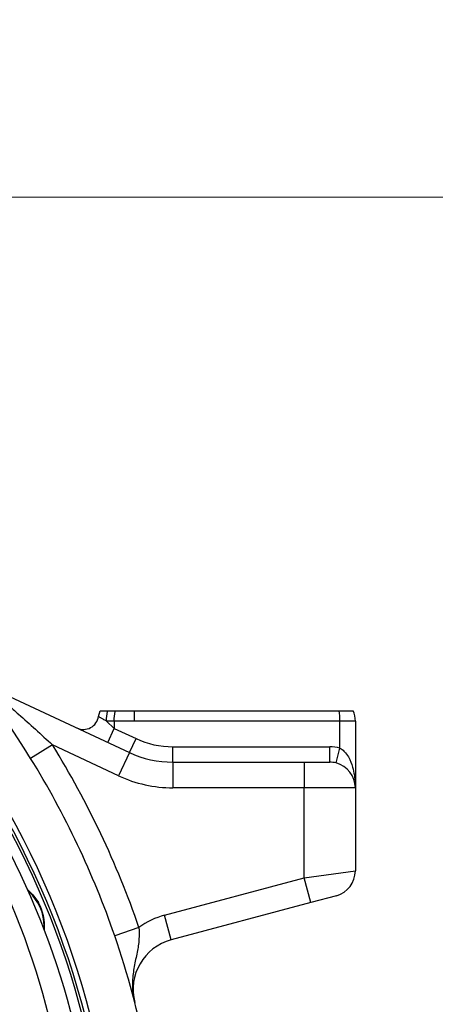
# Model space of a CAD drawing. Header units: millimetres. Extents: x -7 to 844, y 0 to 594.
# Tile 43 of 135: x 292 to 298, y 299 to 314. Entities that reach past the tile are written whole.
import ezdxf

# ---------------------------------------------------------------- set-up
doc = ezdxf.new("R2010")
doc.units = ezdxf.units.MM
doc.styles.add('SLDTEXTSTYLE2', font='HYSWLONGFANGSONG.TTF', dxfattribs={"bigfont": 'bigfont'})
doc.styles.add('SLDTEXTSTYLE3', font='HYSWLONGFANGSONG.TTF')
doc.dimstyles.new('SLDDIMSTYLE13', dxfattribs={"dimtxt": 9.875366, "dimasz": 4.884615, "dimexe": 0, "dimexo": 0.0625, "dimgap": 2.468842, "dimtad": 0, "dimtih": 1, "dimtoh": 1, "dimlfac": 5, "dimrnd": 1e-09, "dimzin": 12, "dimdsep": 46, "dimtxsty": 'SLDTEXTSTYLE3', "dimblk1": 'NONE', "dimblk2": 'NONE', "dimsah": 1, "dimcen": 0, "dimadec": 0, "dimazin": 3, "dimtfac": 1, "dimtdec": 3, "dimtofl": 0, "dimtmove": 0, "dimatfit": 3, "dimldrblk": 'NONE', "dimfxl": 1, "dimfrac": 2, "dimtolj": 1, "dimtzin": 12, "dimarcsym": 0})
doc.dimstyles.new('SLDDIMSTYLE14', dxfattribs={"dimtxt": 9.875366, "dimasz": 4.884615, "dimexe": 0, "dimexo": 0.0625, "dimgap": 2.468842, "dimtad": 0, "dimtih": 1, "dimtoh": 1, "dimlfac": 5, "dimrnd": 1e-09, "dimzin": 12, "dimdsep": 46, "dimtxsty": 'SLDTEXTSTYLE3', "dimblk1": 'NONE', "dimblk2": 'NONE', "dimsah": 1, "dimcen": 0, "dimadec": 0, "dimazin": 3, "dimtfac": 1, "dimtdec": 3, "dimtmove": 0, "dimatfit": 3, "dimldrblk": 'NONE', "dimfxl": 1, "dimfrac": 2, "dimtolj": 1, "dimtzin": 12, "dimarcsym": 0})
doc.dimstyles.new('SLDDIMSTYLE15', dxfattribs={"dimtxt": 9.875366, "dimasz": 4.884615, "dimexe": 0, "dimexo": 0.0625, "dimgap": 2.468842, "dimtad": 0, "dimtih": 1, "dimtoh": 1, "dimlfac": 5, "dimrnd": 1e-09, "dimzin": 12, "dimdsep": 46, "dimtxsty": 'SLDTEXTSTYLE3', "dimblk1": 'NONE', "dimblk2": 'NONE', "dimsah": 1, "dimcen": 0, "dimadec": 0, "dimazin": 3, "dimtfac": 1, "dimtdec": 3, "dimtmove": 0, "dimatfit": 3, "dimldrblk": 'NONE', "dimfxl": 1, "dimfrac": 2, "dimtolj": 1, "dimtzin": 12, "dimarcsym": 0})
doc.dimstyles.new('SLDDIMSTYLE2', dxfattribs={"dimtxt": 8.4646, "dimasz": 4.884615, "dimexe": 0, "dimexo": 0.0625, "dimgap": 2.11615, "dimtad": 2, "dimlfac": 13, "dimrnd": 1e-09, "dimzin": 12, "dimdsep": 46, "dimtxsty": 'SLDTEXTSTYLE3', "dimsah": 1, "dimcen": 0.09, "dimadec": 0, "dimazin": 3, "dimtfac": 1, "dimtdec": 3, "dimtofl": 0, "dimtmove": 0, "dimatfit": 3, "dimfxl": 1, "dimfrac": 2, "dimtolj": 1, "dimtzin": 12, "dimarcsym": 0})
doc.dimstyles.new('SLDDIMSTYLE8', dxfattribs={"dimtxt": 9.875366, "dimasz": 4.884615, "dimexe": 0, "dimexo": 0.0625, "dimgap": 2.468842, "dimtad": 0, "dimtih": 1, "dimtoh": 1, "dimlfac": 3, "dimrnd": 1e-09, "dimzin": 12, "dimdsep": 46, "dimtxsty": 'SLDTEXTSTYLE3', "dimblk1": 'NONE', "dimblk2": 'NONE', "dimsah": 1, "dimcen": 0, "dimadec": 0, "dimazin": 3, "dimtol": 1, "dimtp": 0.015, "dimtfac": 1, "dimtdec": 3, "dimtmove": 0, "dimatfit": 3, "dimldrblk": 'NONE', "dimfxl": 1, "dimfrac": 2, "dimtolj": 1, "dimtzin": 12, "dimarcsym": 0})

# ---------------------------------------------------------------- blocks, each defined once
blk = doc.blocks.new('_D_11')
at = {"color": 7, "linetype": 'Continuous', "lineweight": 18}
for p, q in [((280.678, 300.759), (280.678, 341.625)), ((304.139, 165.644), (304.139, 341.625)), ((304.139, 340.625), (280.678, 340.625))]:
    blk.add_line(p, q, dxfattribs=at)
for points in [[(280.678, 340.625), (285.562, 339.873), (285.562, 341.376)], [(304.139, 340.625), (299.255, 341.376), (299.255, 339.873)]]:
    blk.add_solid(points, dxfattribs=at)
at = {"color": 7, "linetype": 'Continuous', "lineweight": 18, "insert": (286.852, 350.857), "char_height": 7.9375, "attachment_point": 1, "style": 'SLDTEXTSTYLE3'}
blk.add_mtext('305', dxfattribs=at)
blk = doc.blocks.new('_D_14')
at = {"color": 7, "linetype": 'Continuous', "lineweight": 18}
for p, q in [((270.947, 324.028), (409.462, 324.028)), ((408.462, 324.028), (408.462, 310.952)), ((258.193, 310.952), (409.462, 310.952))]:
    blk.add_line(p, q, dxfattribs=at)
for points in [[(408.462, 324.028), (407.71, 319.144), (409.213, 319.144)], [(408.462, 310.952), (409.213, 315.836), (407.71, 315.836)]]:
    blk.add_solid(points, dxfattribs=at)
at = {"color": 7, "linetype": 'Continuous', "lineweight": 18, "insert": (398.23, 311.934), "char_height": 7.9375, "attachment_point": 1, "rotation": 90, "style": 'SLDTEXTSTYLE3'}
blk.add_mtext('170', dxfattribs=at)
blk = doc.blocks.new('_D_15')
at = {"color": 7, "linetype": 'Continuous', "lineweight": 18}
for p, q in [((258.193, 310.952), (409.462, 310.952)), ((408.462, 310.952), (408.462, 295.567)), ((285.87, 295.567), (409.462, 295.567))]:
    blk.add_line(p, q, dxfattribs=at)
for points in [[(408.462, 310.952), (407.71, 306.067), (409.213, 306.067)], [(408.462, 295.567), (409.213, 300.452), (407.71, 300.452)]]:
    blk.add_solid(points, dxfattribs=at)
at = {"color": 7, "linetype": 'Continuous', "lineweight": 18, "insert": (398.23, 297.703), "char_height": 7.9375, "attachment_point": 1, "rotation": 90, "style": 'SLDTEXTSTYLE3'}
blk.add_mtext('200', dxfattribs=at)
blk = doc.blocks.new('_D_28')
at = {"color": 7, "linetype": 'Continuous', "lineweight": 18}
blk.add_line((754.604, 285.289), (748.254, 285.289), dxfattribs=at)
at = {"color": 7, "linetype": 'Continuous', "lineweight": 18, "char_height": 9.2604, "attachment_point": 1}
for s, insert, style in [('10H7深15', (669.173, 320.457), 'SLDTEXTSTYLE2'), ('%%c', (657.557, 320.457), 'SLDTEXTSTYLE3'), ('Depth 15', (665.328, 308.23), 'SLDTEXTSTYLE3')]:
    blk.add_mtext(s, dxfattribs=dict(at, insert=insert, style=style))
blk = doc.blocks.new('_None')
blk = doc.blocks.new('_D_45')
at = {"color": 7, "linetype": 'Continuous', "lineweight": 18}
blk.add_line((521.285, 333.673), (471.743, 333.673), dxfattribs=at)
at = {"color": 7, "linetype": 'Continuous', "lineweight": 18, "char_height": 9.2604, "attachment_point": 1}
for s, insert, style in [('H8通', (502.411, 345.611), 'SLDTEXTSTYLE2'), ('%%c', (482.152, 345.611), 'SLDTEXTSTYLE3'), ('2-', (471.743, 345.611), 'SLDTEXTSTYLE3'), ('30', (493.768, 345.611), 'SLDTEXTSTYLE3')]:
    blk.add_mtext(s, dxfattribs=dict(at, insert=insert, style=style))
blk = doc.blocks.new('_D_46')
at = {"color": 7, "linetype": 'Continuous', "lineweight": 18}
blk.add_line((688.896, 334.435), (722.792, 334.435), dxfattribs=at)
at = {"color": 7, "linetype": 'Continuous', "lineweight": 18, "attachment_point": 1}
for s, insert, char_height, style in [('通', (714.149, 346.373), 9.26, 'SLDTEXTSTYLE2'), ('8-', (690.483, 346.373), 9.2604, 'SLDTEXTSTYLE3'), ('M20', (700.893, 346.373), 9.2604, 'SLDTEXTSTYLE3')]:
    blk.add_mtext(s, dxfattribs=dict(at, insert=insert, char_height=char_height, style=style))
blk = doc.blocks.new('_D_55')
at = {"color": 7, "linetype": 'Continuous', "lineweight": 18}
blk.add_line((512.91, 531.632), (472.011, 531.632), dxfattribs=at)
at = {"color": 7, "linetype": 'Continuous', "lineweight": 18, "attachment_point": 1}
for s, insert, char_height, style in [('通', (502.68, 543.569), 9.26, 'SLDTEXTSTYLE2'), ('%%c', (482.421, 543.569), 9.2604, 'SLDTEXTSTYLE3'), ('8-', (472.011, 543.569), 9.2604, 'SLDTEXTSTYLE3'), ('22', (494.037, 543.569), 9.2604, 'SLDTEXTSTYLE3')]:
    blk.add_mtext(s, dxfattribs=dict(at, insert=insert, char_height=char_height, style=style))

msp = doc.modelspace()

# ---------------------------------------------------------------- linework, layer by layer
at = {"color": 7, "linetype": 'Continuous', "lineweight": 25}
for p, q in [((291.49126, 303.545387), (293.445467, 302.634126)), ((292.982483, 303.174659), (293.004909, 303.259215)), ((293.517991, 303.259215), (296.58789, 303.259215)), ((293.098524, 303.105369), (293.216119, 302.995698)), ((293.517991, 303.105369), (293.216119, 303.105369)), ((293.216119, 303.105369), (293.216119, 302.995698)), ((296.600734, 303.105369), (293.517991, 303.105369)), ((296.600734, 302.701212), (296.600734, 303.105369)), ((296.831503, 303.105369), (296.600734, 303.105369)), ((296.831503, 303.105369), (296.831503, 302.105369)), ((293.118591, 302.786551), (293.216119, 302.995698)), ((293.216119, 302.995698), (293.542994, 302.843274)), ((292.290301, 302.748413), (291.963184, 302.546117)), ((293.282921, 302.285546), (292.290301, 302.748413)), ((293.445467, 302.634126), (293.542994, 302.843274)), ((294.095649, 302.489984), (294.095649, 302.720753)), ((294.095649, 302.720753), (296.446888, 302.720753)), ((296.446888, 302.489984), (296.446888, 302.720753)), ((293.445467, 302.634126), (293.282921, 302.285546)), ((296.543042, 302.477771), (296.600734, 302.701212)), ((294.095649, 302.489984), (294.095649, 302.105369)), ((294.095649, 302.489984), (296.062273, 302.489984)), ((296.062273, 302.489984), (296.446888, 302.489984)), ((296.062273, 302.489984), (296.062273, 302.105369)), ((296.062273, 302.105369), (294.095649, 302.105369)), ((296.831503, 302.105369), (296.062273, 302.105369)), ((296.062273, 300.758976), (296.062273, 302.105369)), ((296.831503, 302.105369), (296.831503, 300.862033)), ((296.062273, 300.758976), (296.831503, 300.862033)), ((293.969827, 300.198306), (296.062273, 300.758976)), ((296.161818, 300.387466), (296.062273, 300.758976)), ((296.161818, 300.387466), (294.069372, 299.826796)), ((296.546434, 300.490523), (296.161818, 300.387466)), ((294.069372, 299.826796), (293.969827, 300.198306)), ((293.586748, 300.014703), (293.223112, 299.889413))]:
    msp.add_line(p, q, dxfattribs=at)
at = {"color": 7, "linetype": 'Continuous', "lineweight": 25, "flags": 128}
msp.add_lwpolyline([(291.919993, 300.575816), (291.997648, 300.501), (292.079575, 300.387378)], dxfattribs=at)
at = {"color": 8, "linetype": 'Continuous', "lineweight": 25, "flags": 128}
msp.add_lwpolyline([(292.072913, 300.383533), (291.991895, 300.495893), (291.927148, 300.559726)], dxfattribs=at)
at = {"color": 7, "linetype": 'Continuous', "lineweight": 18}
for centre, radius, start, end in [((280.677657, 210.182292), 183.538462, 30, 171.45435339), ((354.464036, 253.210041), 98.135872, 20.78106045, 194.20803626)]:
    msp.add_arc(centre, radius, start, end, dxfattribs=at)
at = {"color": 7, "linetype": 'Continuous', "lineweight": 25}
for centre, radius, start, end in [((280.677657, 295.566907), 13.269231, 31.7335268, 81.666917), ((280.677657, 295.566907), 12.576923, 3.5520066, 38.1039525), ((280.677657, 295.566907), 12.5, 3.700718, 37.6119107), ((292.75458, 303.210917), 0.230769, 245, 350.9602605), ((296.446888, 303.105369), 0.384615, 0, 23.5781785), ((280.677657, 295.566907), 12.461538, 3.814083, 37.4176142), ((280.677657, 295.566907), 13.653846, 19.0112662, 31.7335268), ((294.095649, 304.028446), 1.307692, 245, 270), ((296.446888, 302.105369), 0.615385, 75.5224878, 90), ((294.095649, 304.028446), 1.538462, 245, 270), ((280.677657, 295.759215), 11.923077, 340.4140163, 34.5862989), ((280.677657, 295.566907), 12.307692, 340.4140163, 34.5862989), ((280.677657, 295.566907), 13.269231, 19.0112662, 31.7335268), ((296.446888, 302.105369), 0.384615, 75.5224878, 90), ((296.446888, 302.105369), 0.384615, 0, 75.5224878), ((294.095649, 304.028446), 1.923077, 245, 270), ((296.446888, 300.862033), 0.384615, 285, 0), ((291.479941, 300.04136), 0.692308, 354.4668035, 29.9870421), ((294.268464, 299.083777), 1.153846, 105, 126.2152606), ((280.677657, 295.566907), 13.269231, 3.3233577, 19.0112662), ((294.268464, 299.083777), 0.769231, 105, 194.5080914)]:
    msp.add_arc(centre, radius, start, end, dxfattribs=at)
at = {"color": 8, "linetype": 'Continuous', "lineweight": 25}
msp.add_arc((291.479941, 300.04136), 0.684615, 355.785128, 29.9870421, dxfattribs=at)
at = {"color": 7, "linetype": 'Continuous', "lineweight": 25}
msp.add_ellipse((296.446888, 303.105369), major_axis=(0, 0.384615), ratio=0.4, start_param=4.71238898, end_param=5.123905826, dxfattribs=at)
for points, knots in [([(291.461713, 303.482023), (291.514306, 303.437735), (291.619983, 303.348748), (291.812803, 303.181996), (292.037532, 302.982932), (292.205834, 302.826781), (292.290301, 302.748413)], [0, 0, 0, 0, 0.192671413, 0.387137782, 0.692421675, 1, 1, 1, 1]), ([(293.098524, 303.105369), (293.081694, 303.114263), (293.049427, 303.131315), (293.012446, 303.1524), (292.987079, 303.168856), (292.984003, 303.172739), (292.982483, 303.174659)], [0, 0, 0, 0, 0.264383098, 0.506871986, 0.756284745, 1, 1, 1, 1]), ([(293.004909, 303.259215), (293.007411, 303.259215), (293.012035, 303.259215), (293.050301, 303.259215), (293.088358, 303.259215), (293.113596, 303.259215), (293.118857, 303.259215)], [0, 0, 0, 0, 0.331101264, 0.611774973, 0.919078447, 1, 1, 1, 1]), ([(293.098524, 303.105369), (293.101484, 303.153858), (293.104717, 303.206819), (293.117756, 303.255135), (293.118857, 303.259215)], [0, 0, 0, 0, 0.915570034, 1, 1, 1, 1]), ([(293.118857, 303.259215), (293.128256, 303.259215), (293.147054, 303.259215), (293.18475, 303.259215), (293.21345, 303.259215), (293.231517, 303.259215)], [0, 0, 0, 0, 0.270327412, 0.540648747, 1, 1, 1, 1]), ([(293.216119, 303.105369), (293.21836, 303.153858), (293.220809, 303.206819), (293.230684, 303.255135), (293.231517, 303.259215)], [0, 0, 0, 0, 0.915570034, 1, 1, 1, 1]), ([(293.231517, 303.259215), (293.259765, 303.259215), (293.31626, 303.259215), (293.41175, 303.259215), (293.478998, 303.259215), (293.517991, 303.259215)], [0, 0, 0, 0, 0.2958529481, 0.5917070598, 1, 1, 1, 1]), ([(293.517991, 303.105369), (293.517991, 303.155875), (293.517991, 303.208818), (293.517991, 303.256998), (293.517991, 303.259215)], [0, 0, 0, 0, 0.953991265, 1, 1, 1, 1]), ([(296.58789, 303.259215), (296.611957, 303.259215), (296.660125, 303.259215), (296.723936, 303.259215), (296.771121, 303.259215), (296.795866, 303.259215), (296.798368, 303.259215), (296.799394, 303.259215)], [0, 0, 0, 0, 0.216709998, 0.43372205, 0.645097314, 0.854545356, 1, 1, 1, 1]), ([(296.600734, 302.701212), (296.621976, 302.687394), (296.646982, 302.671128), (296.689932, 302.626062), (296.743672, 302.548118), (296.804064, 302.390169), (296.828369, 302.233231), (296.831495, 302.129907), (296.831503, 302.105794), (296.831503, 302.105369)], [0, 0, 0, 0, 0.106935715, 0.125877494, 0.269765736, 0.521294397, 0.888307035, 0.998030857, 1, 1, 1, 1]), ([(293.586748, 300.014703), (293.58872, 299.956321), (293.59307, 299.827564), (293.559707, 299.63503), (293.513389, 299.429965), (293.487242, 299.232106), (293.491452, 299.05104), (293.509877, 298.944837), (293.523638, 298.891554), (293.523762, 298.891071)], [0, 0, 0, 0, 0.145658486, 0.321234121, 0.518036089, 0.715325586, 0.853979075, 0.998678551, 1, 1, 1, 1])]:
    msp.add_open_spline(points, degree=3, knots=knots, dxfattribs=at)
msp.add_open_spline([(293.216119, 303.105369), (293.195437, 303.105369), (293.154073, 303.105369), (293.117041, 303.105369), (293.098524, 303.105369)], degree=3, dxfattribs=at)

# ---------------------------------------------------------------- dimensions: what is measured, and where the dimension line sits
at = {"color": 7, "linetype": 'Continuous', "lineweight": 18}
for p1, text, dimstyle, picture, middle in [((3.286, 2.923341), '8-<>通', 'SLDDIMSTYLE15', '_D_55', (491.667114, 539.014431)), ((4.915706, 3.435323), '2-<>H8通', 'SLDDIMSTYLE13', '_D_45', (495.719839, 341.056069))]:
    dim = msp.add_diameter_dim_2p(p1=p1, p2=(0, 0), text=text, dimstyle=dimstyle, dxfattribs=at)
    dim.commit()
    dim.dimension.update_dxf_attribs({"geometry": picture, "text_midpoint": middle, "dimtype": 163})
dim = msp.add_linear_dim(base=(280.677657, 340.624627), p1=(304.139196, 165.64383), p2=(280.677657, 300.759215), dimstyle='SLDDIMSTYLE2', dxfattribs=at)
dim.commit()
dim.dimension.update_dxf_attribs({"geometry": '_D_11', "text_midpoint": (292.408426, 340.624627), "dimtype": 160})
for p1, text, dimstyle, picture, middle in [((3.431977, 2.05165), '8-M20通', 'SLDDIMSTYLE14', '_D_46', (706.637658, 340.548883)), ((3.197717, 0.941065), '%%c10H7深15\\PDepth 15', 'SLDDIMSTYLE8', '_D_28', (680.650764, 308.580071))]:
    dim = msp.add_diameter_dim_2p(p1=p1, p2=(0, 0), text=text, dimstyle=dimstyle, override={"dimpost": '<>'}, dxfattribs=at)
    dim.commit()
    dim.dimension.update_dxf_attribs({"geometry": picture, "text_midpoint": middle, "dimtype": 163})
for base, p1, p2, picture, middle in [((408.461635, 310.951523), (270.94688, 324.028446), (258.192944, 310.951523), '_D_14', (408.461635, 317.489984)), ((408.461635, 295.566907), (258.192944, 310.951523), (285.869965, 295.566907), '_D_15', (408.461635, 303.259215))]:
    dim = msp.add_linear_dim(base=base, p1=p1, p2=p2, angle=90, dimstyle='SLDDIMSTYLE2', dxfattribs=at)
    dim.commit()
    dim.dimension.update_dxf_attribs({"geometry": picture, "text_midpoint": middle, "dimtype": 160})

doc.saveas('drawing.dxf')
